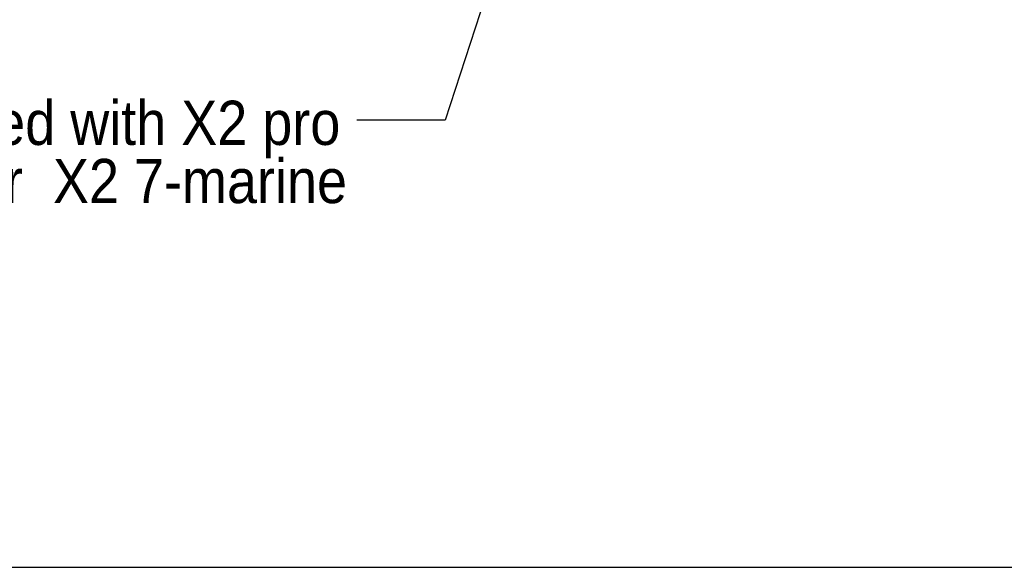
# Model space of a CAD drawing. Extents: x 3 to 428, y 3 to 275.
# Tile 2 of 41: x 79 to 150, y 4 to 43. Entities that reach past the tile are written whole.
import ezdxf

# ---------------------------------------------------------------- set-up
doc = ezdxf.new("R2010")
doc.units = 0
doc.linetypes.add('SLD-SOLID', pattern=[0])
doc.layers.get('0').update_dxf_attribs({"linetype": 'CONTINUOUS'})
doc.layers.add('BORDER', color=7, linetype='SLD-SOLID')
doc.layers.add('DIMENSION', color=7, linetype='SLD-SOLID')
doc.styles.add('SLDTEXTSTYLE1', font='Gothic.ttf', dxfattribs={"width": 0.913})
doc.styles.get("Standard").update_dxf_attribs({"font": 'Gothic.ttf'})
doc.dimstyles.new('SLDDIMSTYLE2', dxfattribs={"dimtxt": 0.18, "dimasz": 1.016, "dimexe": 0, "dimexo": 0.0625, "dimgap": 0, "dimtad": 0, "dimtih": 1, "dimtoh": 1, "dimdec": 0, "dimrnd": 1e-09, "dimzin": 0, "dimdsep": 46, "dimtxsty": 'Standard', "dimblk1": 'DOT', "dimblk2": 'DOT', "dimsah": 1, "dimcen": 0.09, "dimadec": 0, "dimazin": 0, "dimtfac": 1.016, "dimtdec": 0, "dimtofl": 0, "dimtmove": 0, "dimatfit": 3, "dimldrblk": 'DOT', "dimfxl": 1, "dimtolj": 1, "dimtzin": 0, "dimarcsym": 0})

# ---------------------------------------------------------------- blocks, each defined once
blk = doc.blocks.new('SW_NOTE_6')
at = {"layer": 'DIMENSION', "color": 0, "char_height": 3.175, "attachment_point": 3, "style": 'SLDTEXTSTYLE1'}
for s, insert in [('"LAN B" not included with X2 pro', (-1.18, 1.386)), ('or  X2 7-marine', (-0.697, -2.789))]:
    blk.add_mtext(s, dxfattribs=dict(at, insert=insert))
blk = doc.blocks.new('_DOT')
at = {"color": 0, "linetype": 'ByBlock'}
blk.add_line((-0.5, 0), (-1, 0), dxfattribs=at)
at = {"color": 0, "linetype": 'ByBlock', "const_width": 0.5}
blk.add_lwpolyline([(-0.25, 0, 1), (0.25, 0, 1)], format="xyb", close=True, dxfattribs=at)

msp = doc.modelspace()

# ---------------------------------------------------------------- linework, layer by layer
at = {"layer": 'BORDER', "color": 7}
msp.add_line((3.496, 3.608), (427.8, 3.608), dxfattribs=at)

# ---------------------------------------------------------------- block references
at = {"layer": 'DIMENSION'}
msp.add_blockref('SW_NOTE_6', (103.361, 35.699), dxfattribs=at)

# ---------------------------------------------------------------- leaders
msp.add_leader([(114.642, 50.792), (109.711, 35.699), (103.361, 35.699)], dimstyle='SLDDIMSTYLE2', dxfattribs=at)

doc.saveas('drawing.dxf')
